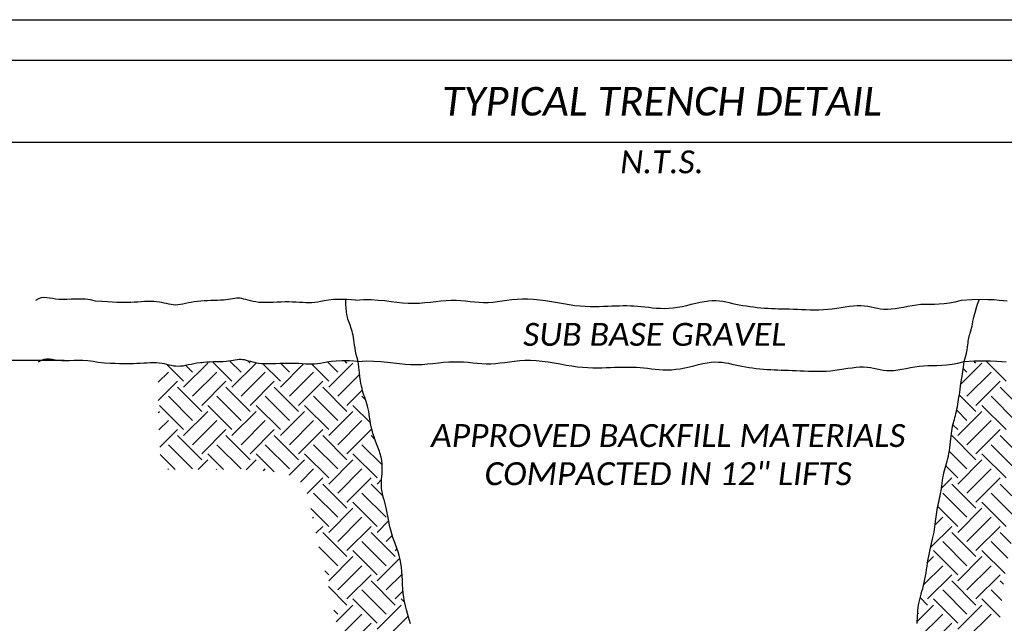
# Model space of a CAD drawing. Header units: feet. Extents: x 100 to 230, y 0 to 21.
# Tile 14 of 31: x 103.69 to 109.72, y 17.31 to 21. Entities that reach past the tile are written whole.
import ezdxf
from ezdxf.enums import TextEntityAlignment as Align

# ---------------------------------------------------------------- set-up
doc = ezdxf.new("R2010")
doc.units = ezdxf.units.FT
doc.header["$MEASUREMENT"] = 0
doc.layers.add('0_View_Frame_Border', color=7, linetype='Continuous', plot=False)
for name, color, linetype in [('PF_P_Text', 7, 'Continuous'), ('SC_Shading1', 253, 'Continuous'), ('SH_Text', 7, 'Continuous')]:
    doc.layers.add(name, color=color, linetype=linetype)
doc.styles.add('Slanted-Normal', font='calibrii.ttf', dxfattribs={"height": 0.14})
doc.dimstyles.new('Dec-1  Slanted', dxfattribs={"dimtxt": 0.14, "dimasz": 0.125, "dimexe": 0.07, "dimexo": 0.07, "dimgap": 0.07, "dimtad": 1, "dimdec": 1, "dimzin": 3, "dimdsep": 46, "dimtxsty": 'Slanted-Normal', "dimblk": 'Dim1', "dimcen": 0, "dimclrd": 95, "dimclre": 95, "dimclrt": 7, "dimadec": 1, "dimazin": 3, "dimtfac": 1, "dimtdec": 1, "dimtix": 1, "dimtofl": 0, "dimtmove": 1, "dimatfit": 3, "dimldrblk": 'Dim1', "dimfxl": 1, "dimtolj": 1, "dimtzin": 0, "dimlwd": -1, "dimlwe": -1, "dimarcsym": 0})

# ---------------------------------------------------------------- blocks, each defined once
blk = doc.blocks.new('*X837')
at = {"color": 0}
for p, q in [((1.4916, 6.4965), (1.3998, 6.5883)), ((1.4916, 6.4634), (1.6241, 6.596)), ((1.5413, 6.5463), (1.5049, 6.5827)), ((1.591, 6.596), (1.5888, 6.5982)), ((1.7567, 6.4965), (1.6515, 6.6017)), ((1.8064, 6.5463), (1.7457, 6.607)), ((1.7567, 6.4634), (1.8893, 6.596)), ((1.8562, 6.596), (1.8438, 6.6084)), ((2.0219, 6.4965), (1.9268, 6.5916)), ((2.0219, 6.4634), (2.1496, 6.5911)), ((2.0716, 6.5463), (2.0248, 6.593)), ((2.287, 6.4965), (2.1943, 6.5893)), ((2.3368, 6.5463), (2.2815, 6.6015)), ((2.287, 6.4634), (2.4196, 6.596)), ((2.3865, 6.596), (2.3746, 6.6079)), ((2.4483, 6.6004), (2.4438, 6.6049)), ((5.7513, 6.4805), (5.8668, 6.596)), ((5.8336, 6.596), (5.8221, 6.6075)), ((5.9994, 6.4965), (5.8871, 6.6088)), ((1.3528, 6.4904), (1.4087, 6.5463)), ((1.5413, 6.4137), (1.6739, 6.5463)), ((1.8064, 6.4137), (1.939, 6.5463)), ((2.0716, 6.4137), (2.2042, 6.5463)), ((2.3368, 6.4137), (2.4563, 6.5332)), ((5.7839, 6.5463), (5.764, 6.5662)), ((5.7839, 6.4137), (5.9165, 6.5463)), ((1.353, 6.3912), (1.4584, 6.4965)), ((1.591, 6.364), (1.7236, 6.4965)), ((1.8562, 6.364), (1.9887, 6.4965)), ((2.1213, 6.364), (2.2539, 6.4965)), ((5.8336, 6.364), (5.9662, 6.4965)), ((1.591, 6.3308), (1.4584, 6.4634)), ((1.8562, 6.3308), (1.7236, 6.4634)), ((2.1213, 6.3308), (1.9887, 6.4634)), ((2.3865, 6.3308), (2.2539, 6.4634)), ((2.3865, 6.364), (2.4713, 6.4487)), ((5.8336, 6.3308), (5.7426, 6.4219)), ((6.0988, 6.3308), (5.9662, 6.4634)), ((1.5413, 6.2811), (1.4087, 6.4137)), ((1.8064, 6.2811), (1.6739, 6.4137)), ((2.0716, 6.2811), (1.939, 6.4137)), ((2.3368, 6.2811), (2.2042, 6.4137)), ((2.4891, 6.3939), (2.4693, 6.4137)), ((6.0491, 6.2811), (5.9165, 6.4137)), ((1.3532, 6.325), (1.359, 6.3308)), ((1.4916, 6.2314), (1.359, 6.364)), ((1.4916, 6.1982), (1.6241, 6.3308)), ((1.7567, 6.2314), (1.6241, 6.364)), ((1.7567, 6.1982), (1.8893, 6.3308)), ((2.0219, 6.2314), (1.8893, 6.364)), ((2.0219, 6.1982), (2.1545, 6.3308)), ((2.287, 6.2314), (2.1545, 6.364)), ((2.287, 6.1982), (2.4196, 6.3308)), ((2.5161, 6.2675), (2.4196, 6.364)), ((5.7839, 6.2811), (5.728, 6.337)), ((5.7342, 6.1982), (5.8668, 6.3308)), ((5.9994, 6.2314), (5.8668, 6.364)), ((1.3568, 6.2292), (1.4087, 6.2811)), ((1.5413, 6.1485), (1.6739, 6.2811)), ((1.8064, 6.1485), (1.939, 6.2811)), ((2.0716, 6.1485), (2.2042, 6.2811)), ((2.3368, 6.1485), (2.4693, 6.2811)), ((5.7839, 6.1485), (5.9165, 6.2811)), ((1.3617, 6.1347), (1.4584, 6.2314)), ((1.591, 6.0988), (1.7236, 6.2314)), ((1.8562, 6.0988), (1.9887, 6.2314)), ((2.1213, 6.0988), (2.2539, 6.2314)), ((2.3865, 6.0988), (2.5191, 6.2314)), ((5.7342, 6.2314), (5.7078, 6.2578)), ((5.8336, 6.0988), (5.9662, 6.2314)), ((1.591, 6.0657), (1.4584, 6.1982)), ((1.8562, 6.0657), (1.7236, 6.1982)), ((2.1213, 6.0657), (1.9887, 6.1982)), ((2.3865, 6.0657), (2.2539, 6.1982)), ((2.5404, 6.1769), (2.5191, 6.1982)), ((5.8336, 6.0657), (5.701, 6.1982)), ((6.0988, 6.0657), (5.9662, 6.1982)), ((1.5413, 6.0159), (1.4087, 6.1485)), ((1.7095, 6.0134), (1.6241, 6.0988)), ((1.8064, 6.0159), (1.6739, 6.1485)), ((1.9884, 5.9997), (1.8893, 6.0988)), ((2.0716, 6.0159), (1.939, 6.1485)), ((2.287, 5.9662), (2.1545, 6.0988)), ((2.3368, 6.0159), (2.2042, 6.1485)), ((2.5522, 5.9662), (2.4196, 6.0988)), ((2.5797, 6.0382), (2.4693, 6.1485)), ((5.7839, 6.0159), (5.6874, 6.1125)), ((5.9994, 5.9662), (5.8668, 6.0988)), ((6.0491, 6.0159), (5.9165, 6.1485)), ((1.4454, 6.0124), (1.3638, 6.094)), ((1.5719, 6.0134), (1.6241, 6.0657)), ((1.8347, 6.0111), (1.8893, 6.0657)), ((2.0702, 5.9814), (2.1545, 6.0657)), ((2.287, 5.9331), (2.4196, 6.0657)), ((5.7342, 5.9331), (5.8668, 6.0657)), ((1.4046, 6.0118), (1.4087, 6.0159)), ((1.6715, 6.0136), (1.6739, 6.0159)), ((1.9291, 6.0061), (1.939, 6.0159)), ((2.1321, 5.9439), (2.2042, 6.0159)), ((2.3368, 5.8833), (2.4693, 6.0159)), ((5.7342, 5.9662), (5.6681, 6.0323)), ((5.7839, 5.8833), (5.9165, 6.0159)), ((2.1685, 5.8808), (2.2539, 5.9662)), ((2.3865, 5.8336), (2.5191, 5.9662)), ((2.5522, 5.9331), (2.5765, 5.9574)), ((5.6444, 5.9096), (5.701, 5.9662)), ((5.8336, 5.8336), (5.9662, 5.9662)), ((2.3368, 5.7508), (2.2042, 5.8833)), ((2.3865, 5.8005), (2.2539, 5.9331)), ((2.6019, 5.7508), (2.4693, 5.8833)), ((2.5847, 5.8674), (2.5191, 5.9331)), ((5.7839, 5.7508), (5.6513, 5.8833)), ((5.8336, 5.8005), (5.701, 5.9331)), ((6.0491, 5.7508), (5.9165, 5.8833)), ((6.0938, 5.8055), (5.9662, 5.9331)), ((2.5522, 5.701), (2.4196, 5.8336)), ((5.9994, 5.701), (5.8668, 5.8336)), ((2.287, 5.701), (2.1884, 5.7997)), ((2.287, 5.6679), (2.4196, 5.8005)), ((5.7342, 5.701), (5.6246, 5.8107)), ((5.7342, 5.6679), (5.8668, 5.8005)), ((2.199, 5.7456), (2.2042, 5.7508)), ((2.3368, 5.6182), (2.4693, 5.7508)), ((2.5522, 5.6679), (2.6153, 5.731)), ((5.6105, 5.71), (5.6513, 5.7508)), ((5.7839, 5.6182), (5.9165, 5.7508)), ((2.2164, 5.6635), (2.2539, 5.701)), ((2.3865, 5.5353), (2.2539, 5.6679)), ((2.3865, 5.5685), (2.5191, 5.701)), ((2.6517, 5.5353), (2.5191, 5.6679)), ((5.5852, 5.5852), (5.701, 5.701)), ((5.8336, 5.5353), (5.701, 5.6679)), ((5.8336, 5.5685), (5.9662, 5.701)), ((6.0261, 5.608), (5.9662, 5.6679)), ((2.6019, 5.4856), (2.4693, 5.6182)), ((2.6019, 5.6182), (2.6353, 5.6516)), ((5.7839, 5.4856), (5.6513, 5.6182)), ((6.0079, 5.5268), (5.9165, 5.6182)), ((2.3368, 5.4856), (2.2337, 5.5886)), ((2.5522, 5.4359), (2.4196, 5.5685)), ((2.6517, 5.5685), (2.6613, 5.5781)), ((5.7342, 5.4359), (5.6016, 5.5685)), ((5.9932, 5.442), (5.8668, 5.5685)), ((2.287, 5.4027), (2.4196, 5.5353)), ((2.5522, 5.4027), (2.6768, 5.5273)), ((5.5685, 5.5022), (5.6016, 5.5353)), ((5.7342, 5.4027), (5.8668, 5.5353)), ((2.287, 5.4359), (2.2651, 5.4578)), ((2.3368, 5.353), (2.4693, 5.4856)), ((5.5475, 5.3817), (5.6513, 5.4856)), ((5.7839, 5.353), (5.9165, 5.4856)), ((2.3865, 5.3033), (2.5191, 5.4359)), ((2.6517, 5.2702), (2.5191, 5.4027)), ((2.6019, 5.353), (2.6889, 5.44)), ((5.5685, 5.3033), (5.701, 5.4359)), ((5.8336, 5.2702), (5.701, 5.4027)), ((5.8336, 5.3033), (5.9662, 5.4359)), ((5.9853, 5.3837), (5.9662, 5.4027)), ((2.3865, 5.2702), (2.2857, 5.3709)), ((2.6019, 5.2204), (2.4693, 5.353)), ((2.6517, 5.3033), (2.6939, 5.3455)), ((5.7839, 5.2204), (5.6513, 5.353)), ((5.9753, 5.2942), (5.9165, 5.353)), ((2.5522, 5.1707), (2.4196, 5.3033)), ((2.7026, 5.2855), (2.6848, 5.3033)), ((5.5685, 5.2702), (5.5281, 5.3105)), ((5.7342, 5.1707), (5.6016, 5.3033)), ((5.9672, 5.2028), (5.8668, 5.3033)), ((2.3368, 5.2204), (2.3145, 5.2427)), ((2.3277, 5.1783), (2.4196, 5.2702)), ((2.5522, 5.1376), (2.6848, 5.2702)), ((5.5116, 5.1801), (5.6016, 5.2702)), ((5.7342, 5.1376), (5.8668, 5.2702)), ((2.343, 5.094), (2.4693, 5.2204)), ((2.6019, 5.0879), (2.7232, 5.2091)), ((5.5187, 5.2204), (5.5143, 5.2249)), ((5.5187, 5.0879), (5.6513, 5.2204)), ((5.7839, 5.0879), (5.9165, 5.2204)), ((2.3865, 5.0381), (2.5191, 5.1707)), ((5.5685, 5.0381), (5.701, 5.1707))]:
    blk.add_line(p, q, dxfattribs=at)
blk = doc.blocks.new('Dim1')
h = blk.add_hatch(color=4)
h.dxf.hatch_style = 1
h.paths.add_polyline_path([(0, 0), (-1, -0.2), (-1, 0.2)])
at = {"color": 4}
blk.add_lwpolyline([(0, 0), (-1, -0.2), (-1, 0.2), (0, 0)], dxfattribs=at)
blk = doc.blocks.new('*D890')
at = {"layer": 'Defpoints', "color": 0, "transparency": 16777216}
for p in [(104.0364, 18.9141), (103.5916, 14.7996), (106.743, 14.7996)]:
    blk.add_point(p, dxfattribs=at)
at = {"layer": 'PF_P_Text', "color": 95, "linetype": 'Continuous', "transparency": 16777216}
for p, q in [((103.9664, 18.9141), (103.5216, 18.9141)), ((103.5916, 18.7891), (103.5916, 14.9246)), ((106.673, 14.7996), (103.5216, 14.7996))]:
    blk.add_line(p, q, dxfattribs=at)
at = {"layer": 'PF_P_Text', "color": 95, "transparency": 16777216, "xscale": 0.125, "yscale": 0.125, "zscale": 0.125}
for p, rotation in [((103.5916, 18.9141), 90), ((103.5916, 14.7996), 270)]:
    blk.add_blockref('Dim1', p, dxfattribs=dict(at, rotation=rotation))
at = {"layer": 'PF_P_Text', "color": 7, "transparency": 16777216, "insert": (103.4499, 16.8568), "char_height": 0.14, "attachment_point": 5, "rotation": 90, "style": 'Slanted-Normal'}
blk.add_mtext('\\A1;COMPACT IN 12" LIFTS', dxfattribs=at)
blk = doc.blocks.new('*D892')
at = {"layer": 'Defpoints', "color": 0, "transparency": 16777216}
for p in [(110.8866, 19.2808), (109.115, 16.3136), (111.2938, 16.3136)]:
    blk.add_point(p, dxfattribs=at)
at = {"layer": 'PF_P_Text', "color": 95, "linetype": 'Continuous', "transparency": 16777216}
for p, q in [((110.9566, 19.2808), (111.3638, 19.2808)), ((111.2938, 19.1558), (111.2938, 16.4386)), ((109.185, 16.3136), (111.3638, 16.3136))]:
    blk.add_line(p, q, dxfattribs=at)
at = {"layer": 'PF_P_Text', "color": 95, "transparency": 16777216, "xscale": 0.125, "yscale": 0.125, "zscale": 0.125}
for p, rotation in [((111.2938, 19.2808), 90), ((111.2938, 16.3136), 270)]:
    blk.add_blockref('Dim1', p, dxfattribs=dict(at, rotation=rotation))
at = {"layer": 'PF_P_Text', "color": 7, "transparency": 16777216, "insert": (110.9181, 17.5861), "char_height": 0.14, "width": 0.600727, "attachment_point": 5, "rotation": 90, "style": 'Slanted-Normal'}
blk.add_mtext('\\A1;5\'-0" MIN. COVER', dxfattribs=at)

msp = doc.modelspace()

# ---------------------------------------------------------------- linework, layer by layer
at = {"layer": '0_View_Frame_Border'}
msp.add_lwpolyline([(100, 21), (130.5, 21), (130.5, 0), (100, 0)], close=True, dxfattribs=at)
at = {"layer": 'SH_Text'}
msp.add_line((102.9222, 20.25), (112.3278, 20.25), dxfattribs=at)
msp.add_lwpolyline([(102.9222, 20.75), (102.9222, 12.7276), (112.3278, 12.7276), (112.3278, 20.75)], close=True, dxfattribs=at)
for points in [[(104.1594, 19.2773), (104.1272, 19.2846), (104.0959, 19.2887), (104.0656, 19.2904), (104.0365, 19.2904), (104.0089, 19.2894), (103.9827, 19.2882), (103.9581, 19.2874), (103.9354, 19.2878), (103.9145, 19.2899), (103.8951, 19.2929), (103.877, 19.2961), (103.8597, 19.2984), (103.8429, 19.2989), (103.8262, 19.2968), (103.8093, 19.291), (103.7917, 19.2806)], [(105.7492, 19.2842), (105.6974, 19.2873), (105.6519, 19.288), (105.6146, 19.2866), (105.5841, 19.2837), (105.5589, 19.28), (105.5376, 19.2759), (105.5188, 19.2721), (105.501, 19.2691), (105.4831, 19.2675), (105.4648, 19.267), (105.446, 19.2673), (105.4265, 19.2683), (105.4065, 19.2696), (105.3857, 19.271), (105.3642, 19.2721), (105.3418, 19.2726), (105.3185, 19.2725), (105.2946, 19.2719), (105.2705, 19.2709), (105.2465, 19.2699), (105.2229, 19.269), (105.2001, 19.2686), (105.1784, 19.2689), (105.1581, 19.2701), (105.1396, 19.2724), (105.1226, 19.2755), (105.1071, 19.2792), (105.0927, 19.2831), (105.0794, 19.2869), (105.0668, 19.2904), (105.0549, 19.2932), (105.0435, 19.2951), (105.0322, 19.2957), (105.021, 19.2952), (105.0096, 19.294), (104.9977, 19.2922), (104.9851, 19.29), (104.9717, 19.2877), (104.9571, 19.2856), (104.9411, 19.2839), (104.9236, 19.2827), (104.9049, 19.282), (104.8851, 19.2815), (104.8647, 19.281), (104.8439, 19.2804), (104.8231, 19.2796), (104.8025, 19.2782), (104.7824, 19.2762), (104.7632, 19.2733), (104.7448, 19.2699), (104.7271, 19.2662), (104.7102, 19.2625), (104.6939, 19.2592), (104.6783, 19.2564), (104.6633, 19.2545), (104.6488, 19.2538), (104.6348, 19.2545), (104.621, 19.2564), (104.6073, 19.2591), (104.5935, 19.2623), (104.5794, 19.2657), (104.5647, 19.2691), (104.5492, 19.272), (104.5328, 19.2742), (104.5153, 19.2754), (104.4968, 19.2757), (104.4775, 19.2754), (104.4575, 19.2745), (104.4372, 19.2733), (104.4166, 19.272), (104.3959, 19.2708), (104.3753, 19.2697), (104.3549, 19.2691), (104.3341, 19.2689), (104.3121, 19.2691), (104.2882, 19.2698), (104.2618, 19.2709), (104.232, 19.2725), (104.1981, 19.2747), (104.1594, 19.2773)], [(105.7655, 18.9084), (105.7596, 18.9306), (105.7547, 18.9517), (105.7506, 18.9718), (105.7473, 18.9908), (105.7444, 19.0086), (105.7419, 19.0254), (105.7395, 19.0411), (105.7371, 19.0557), (105.7345, 19.0692), (105.7316, 19.0818), (105.7286, 19.0935), (105.7254, 19.1046), (105.722, 19.1153), (105.7185, 19.1256), (105.7149, 19.1358), (105.7111, 19.146), (105.7073, 19.1565), (105.7035, 19.1677), (105.6999, 19.1804), (105.6966, 19.1952), (105.6938, 19.2126), (105.6916, 19.2334), (105.6902, 19.2581), (105.6897, 19.2874)], [(105.7492, 19.2842), (105.7995, 19.287), (105.8458, 19.2869), (105.8888, 19.2845), (105.929, 19.2807), (105.967, 19.276), (106.0032, 19.2714), (106.0382, 19.2675), (106.0726, 19.2651), (106.1067, 19.2647), (106.1407, 19.2661), (106.1744, 19.2686), (106.2077, 19.272), (106.2404, 19.2755), (106.2727, 19.2789), (106.3042, 19.2815), (106.335, 19.2829), (106.3649, 19.2827), (106.3941, 19.2812), (106.4227, 19.2789), (106.4509, 19.2762), (106.4787, 19.2735), (106.5064, 19.2713), (106.534, 19.2701), (106.5617, 19.2702), (106.5897, 19.2719), (106.6181, 19.275), (106.647, 19.2788), (106.6765, 19.2829), (106.7069, 19.2867), (106.7383, 19.2899), (106.7708, 19.2917), (106.8045, 19.2919), (106.8396, 19.2899), (106.8756, 19.2861), (106.9124, 19.281), (106.9493, 19.275), (106.9862, 19.2687), (107.0226, 19.2624), (107.0581, 19.2566), (107.0923, 19.2519), (107.125, 19.2485), (107.1562, 19.2464), (107.1859, 19.2454), (107.2144, 19.2452), (107.2417, 19.2456), (107.2679, 19.2464), (107.2932, 19.2475), (107.3177, 19.2485), (107.3414, 19.2493), (107.3646, 19.2498), (107.3873, 19.25), (107.4097, 19.2499), (107.4319, 19.2494), (107.454, 19.2484), (107.4762, 19.247), (107.4986, 19.2451), (107.5213, 19.2427), (107.5443, 19.2401), (107.5678, 19.2375), (107.5918, 19.2352), (107.6163, 19.2337), (107.6414, 19.2331), (107.6672, 19.2338), (107.6937, 19.236), (107.721, 19.24), (107.7487, 19.2454), (107.7767, 19.2517), (107.8046, 19.2584), (107.8321, 19.265), (107.859, 19.2711), (107.885, 19.2761), (107.9098, 19.2795), (107.9332, 19.281), (107.9554, 19.2809), (107.9766, 19.2792), (107.9971, 19.2764), (108.0172, 19.2728), (108.0371, 19.2685), (108.0571, 19.264), (108.0775, 19.2596), (108.0984, 19.2554), (108.1199, 19.2515), (108.1417, 19.2479), (108.1638, 19.2447), (108.1861, 19.2418), (108.2084, 19.2393), (108.2307, 19.2372), (108.2527, 19.2355), (108.2745, 19.2341), (108.2961, 19.233), (108.3177, 19.2322), (108.3394, 19.2315), (108.3614, 19.2309), (108.3838, 19.2303), (108.4067, 19.2296), (108.4304, 19.2288), (108.4549, 19.2277), (108.4802, 19.2266), (108.506, 19.2256), (108.5324, 19.2248), (108.5592, 19.2245), (108.5862, 19.2247), (108.6134, 19.2258), (108.6406, 19.2277), (108.6677, 19.2307), (108.6947, 19.2344), (108.7212, 19.2384), (108.7472, 19.2425), (108.7726, 19.2461), (108.7971, 19.249), (108.8207, 19.2508), (108.8431, 19.251), (108.8644, 19.2495), (108.8848, 19.2467), (108.9046, 19.2429), (108.9241, 19.2388), (108.9436, 19.2348), (108.9635, 19.2314), (108.9841, 19.2292), (109.0057, 19.2285), (109.0285, 19.2298), (109.0525, 19.2328), (109.0775, 19.2369), (109.1032, 19.2417), (109.1295, 19.2467), (109.1562, 19.2515), (109.1831, 19.2555), (109.2101, 19.2582), (109.237, 19.2595), (109.2642, 19.2599), (109.2922, 19.26), (109.3214, 19.2607), (109.3522, 19.2627), (109.3852, 19.2668), (109.4207, 19.2736), (109.4593, 19.284)], [(109.4593, 19.284), (109.5224, 19.2876), (109.5756, 19.2889), (109.6203, 19.2884), (109.6575, 19.2867), (109.6887, 19.2842), (109.7149, 19.2816), (109.7374, 19.2794)], [(109.4756, 18.9082), (109.4831, 18.936), (109.4887, 18.9595), (109.4927, 18.9792), (109.4955, 18.9958), (109.4974, 19.0098), (109.4988, 19.0218), (109.5, 19.0324), (109.5013, 19.0422), (109.5032, 19.0517), (109.5054, 19.0611), (109.5081, 19.0706), (109.5109, 19.0803), (109.514, 19.0904), (109.517, 19.1011), (109.5201, 19.1124), (109.523, 19.1245), (109.5258, 19.1376), (109.5287, 19.1521), (109.5321, 19.1684), (109.5363, 19.1867), (109.5416, 19.2076), (109.5485, 19.2313), (109.5571, 19.2582), (109.5679, 19.2887)], [(104.1757, 18.9015), (104.1435, 18.9088), (104.1121, 18.913), (104.0819, 18.9147), (104.0528, 18.9147), (104.0251, 18.9137), (103.999, 18.9124), (103.9744, 18.9116), (103.9517, 18.912), (103.9307, 18.9141), (103.9114, 18.9172), (103.8933, 18.9203), (103.876, 18.9226), (103.8592, 18.9232), (103.8425, 18.921), (103.8255, 18.9152), (103.808, 18.9049)], [(104.5655, 18.8962), (104.5491, 18.8984), (104.5316, 18.8996), (104.5131, 18.8999), (104.4938, 18.8996), (104.4738, 18.8987), (104.4535, 18.8976), (104.4328, 18.8963), (104.4121, 18.895), (104.3916, 18.894), (104.3712, 18.8933), (104.3504, 18.8931), (104.3284, 18.8933), (104.3045, 18.894), (104.2781, 18.8952), (104.2483, 18.8968), (104.2144, 18.8989), (104.1757, 18.9015)], [(105.7655, 18.9084), (105.7136, 18.9115), (105.6682, 18.9122), (105.6309, 18.9108), (105.6004, 18.908), (105.5752, 18.9042), (105.5539, 18.9001), (105.535, 18.8963), (105.5173, 18.8934), (105.4994, 18.8917), (105.4811, 18.8912), (105.4622, 18.8916), (105.4428, 18.8926), (105.4228, 18.8938), (105.402, 18.8952), (105.3805, 18.8963), (105.358, 18.8969), (105.3348, 18.8968), (105.3109, 18.8961), (105.2868, 18.8951), (105.2628, 18.8941), (105.2392, 18.8933), (105.2164, 18.8929), (105.1947, 18.8931), (105.1744, 18.8943), (105.1559, 18.8966), (105.1389, 18.8997), (105.1233, 18.9034), (105.109, 18.9073), (105.0956, 18.9112), (105.0831, 18.9147), (105.0712, 18.9175), (105.0598, 18.9193), (105.0485, 18.9199), (105.0373, 18.9195), (105.0259, 18.9182), (105.014, 18.9164), (105.0014, 18.9142), (104.9879, 18.912), (104.9733, 18.9099), (104.9574, 18.9081), (104.9399, 18.9069), (104.9211, 18.9062), (104.9014, 18.9057), (104.881, 18.9052), (104.8602, 18.9047), (104.8394, 18.9038), (104.8188, 18.9024), (104.7987, 18.9004), (104.7795, 18.8976), (104.7611, 18.8941), (104.7434, 18.8904), (104.7265, 18.8868), (104.7102, 18.8834), (104.6946, 18.8806), (104.6796, 18.8787), (104.6651, 18.8781), (104.651, 18.8787), (104.6373, 18.8806), (104.6236, 18.8833), (104.6098, 18.8865), (104.5957, 18.89), (104.581, 18.8933), (104.5655, 18.8962)], [(105.7655, 18.9084), (105.8157, 18.9113), (105.8621, 18.9111), (105.9051, 18.9088), (105.9453, 18.9049), (105.9832, 18.9003), (106.0195, 18.8956), (106.0545, 18.8918), (106.0889, 18.8893), (106.123, 18.889), (106.157, 18.8903), (106.1907, 18.8929), (106.2239, 18.8962), (106.2567, 18.8998), (106.2889, 18.9031), (106.3205, 18.9057), (106.3512, 18.9071), (106.3812, 18.9069), (106.4104, 18.9054), (106.439, 18.9031), (106.4671, 18.9004), (106.495, 18.8978), (106.5227, 18.8956), (106.5503, 18.8943), (106.578, 18.8944), (106.606, 18.8962), (106.6344, 18.8992), (106.6632, 18.903), (106.6928, 18.9071), (106.7232, 18.911), (106.7546, 18.9141), (106.787, 18.916), (106.8208, 18.9161), (106.8558, 18.9141), (106.8919, 18.9103), (106.9286, 18.9052), (106.9656, 18.8993), (107.0025, 18.8929), (107.0389, 18.8866), (107.0744, 18.8809), (107.1086, 18.8761), (107.1413, 18.8728), (107.1725, 18.8707), (107.2022, 18.8696), (107.2307, 18.8694), (107.258, 18.8698), (107.2842, 18.8707), (107.3095, 18.8717), (107.334, 18.8727), (107.3577, 18.8735), (107.3809, 18.874), (107.4036, 18.8743), (107.426, 18.8741), (107.4482, 18.8736), (107.4703, 18.8727), (107.4925, 18.8713), (107.5149, 18.8694), (107.5375, 18.867), (107.5606, 18.8643), (107.5841, 18.8617), (107.608, 18.8595), (107.6325, 18.8579), (107.6577, 18.8573), (107.6835, 18.858), (107.71, 18.8603), (107.7372, 18.8643), (107.765, 18.8696), (107.793, 18.8759), (107.8208, 18.8826), (107.8484, 18.8892), (107.8753, 18.8953), (107.9013, 18.9003), (107.9261, 18.9037), (107.9495, 18.9053), (107.9716, 18.9051), (107.9928, 18.9034), (108.0134, 18.9007), (108.0334, 18.897), (108.0534, 18.8928), (108.0734, 18.8883), (108.0937, 18.8838), (108.1147, 18.8796), (108.1361, 18.8757), (108.158, 18.8721), (108.1801, 18.8689), (108.2024, 18.8661), (108.2247, 18.8636), (108.2469, 18.8615), (108.269, 18.8597), (108.2908, 18.8583), (108.3124, 18.8573), (108.3339, 18.8564), (108.3557, 18.8558), (108.3776, 18.8552), (108.4, 18.8545), (108.423, 18.8539), (108.4467, 18.853), (108.4712, 18.852), (108.4964, 18.8508), (108.5223, 18.8498), (108.5487, 18.849), (108.5754, 18.8487), (108.6025, 18.849), (108.6297, 18.85), (108.6569, 18.852), (108.684, 18.8549), (108.7109, 18.8586), (108.7375, 18.8627), (108.7635, 18.8667), (108.7888, 18.8704), (108.8134, 18.8733), (108.8369, 18.875), (108.8594, 18.8753), (108.8807, 18.8738), (108.9011, 18.8709), (108.9209, 18.8672), (108.9404, 18.8631), (108.9599, 18.8591), (108.9798, 18.8557), (109.0004, 18.8534), (109.022, 18.8528), (109.0448, 18.8541), (109.0688, 18.857), (109.0937, 18.8611), (109.1195, 18.8659), (109.1458, 18.8709), (109.1725, 18.8757), (109.1994, 18.8797), (109.2264, 18.8825), (109.2533, 18.8838), (109.2805, 18.8841), (109.3085, 18.8843), (109.3377, 18.885), (109.3685, 18.887), (109.4015, 18.891), (109.437, 18.8978), (109.4756, 18.9082)], [(106.0865, 17.3026), (106.0811, 17.3225), (106.0749, 17.3437), (106.0682, 17.3659), (106.0614, 17.3892), (106.055, 17.4134), (106.0492, 17.4384), (106.0446, 17.464), (106.0413, 17.4901), (106.0391, 17.5165), (106.0376, 17.5432), (106.0365, 17.5699), (106.0354, 17.5964), (106.0339, 17.6225), (106.0316, 17.6482), (106.0281, 17.6731), (106.0232, 17.6973), (106.0171, 17.7207), (106.0101, 17.7435), (106.0025, 17.7659), (105.9945, 17.7879), (105.9866, 17.8097), (105.9789, 17.8315), (105.9719, 17.8533), (105.9657, 17.8752), (105.9602, 17.8972), (105.9554, 17.919), (105.951, 17.9405), (105.9469, 17.9616), (105.943, 17.982), (105.9391, 18.0017), (105.935, 18.0204), (105.9307, 18.0381), (105.9263, 18.0549), (105.9219, 18.071), (105.9179, 18.0868), (105.9143, 18.1023), (105.9113, 18.1179), (105.9092, 18.1338), (105.9082, 18.1502), (105.9083, 18.1673), (105.9092, 18.1851), (105.9105, 18.2034), (105.9119, 18.2223), (105.913, 18.2416), (105.9133, 18.2614), (105.9125, 18.2814), (105.9102, 18.3017), (105.9061, 18.3222), (105.9005, 18.3428), (105.8937, 18.3636), (105.8862, 18.3844), (105.8784, 18.4052), (105.8705, 18.426), (105.8631, 18.4468), (105.8564, 18.4675), (105.8508, 18.4881), (105.8462, 18.5084), (105.8423, 18.5284), (105.839, 18.5479), (105.836, 18.5668), (105.8332, 18.585), (105.8303, 18.6024), (105.827, 18.6189), (105.8234, 18.6344), (105.8193, 18.649), (105.815, 18.6629), (105.8105, 18.6764), (105.8059, 18.6894), (105.8015, 18.7023), (105.7972, 18.7153), (105.7932, 18.7284), (105.7896, 18.742), (105.7862, 18.7568), (105.7831, 18.7733), (105.78, 18.7925), (105.7767, 18.815), (105.7733, 18.8415), (105.7696, 18.8728), (105.7655, 18.9084)], [(109.1862, 17.3042), (109.1874, 17.3197), (109.1884, 17.3357), (109.1893, 17.3519), (109.1903, 17.3685), (109.1916, 17.3851), (109.1933, 17.4019), (109.1957, 17.4186), (109.1989, 17.4351), (109.2027, 17.4517), (109.207, 17.4683), (109.2117, 17.4851), (109.2166, 17.5022), (109.2214, 17.5197), (109.2261, 17.5376), (109.2305, 17.5562), (109.2344, 17.5754), (109.238, 17.5951), (109.2413, 17.6153), (109.2444, 17.6358), (109.2476, 17.6564), (109.2508, 17.677), (109.2542, 17.6975), (109.2579, 17.7177), (109.2619, 17.7375), (109.2663, 17.7569), (109.2708, 17.7758), (109.2754, 17.7944), (109.2798, 17.8125), (109.284, 17.8303), (109.2879, 17.8476), (109.2912, 17.8645), (109.294, 17.8809), (109.2962, 17.897), (109.2981, 17.9127), (109.2998, 17.928), (109.3014, 17.943), (109.3029, 17.9578), (109.3047, 17.9723), (109.3067, 17.9865), (109.3091, 18.0006), (109.3119, 18.0145), (109.3148, 18.0284), (109.318, 18.0424), (109.3212, 18.0565), (109.3244, 18.0709), (109.3275, 18.0855), (109.3304, 18.1006), (109.3331, 18.1161), (109.3355, 18.132), (109.3379, 18.1481), (109.3402, 18.1642), (109.3427, 18.1804), (109.3452, 18.1964), (109.348, 18.212), (109.3512, 18.2273), (109.3547, 18.242), (109.3585, 18.2564), (109.3625, 18.2706), (109.3665, 18.2848), (109.3706, 18.2992), (109.3745, 18.314), (109.3781, 18.3294), (109.3814, 18.3456), (109.3842, 18.3627), (109.3867, 18.3804), (109.3888, 18.3985), (109.3908, 18.4166), (109.3926, 18.4344), (109.3945, 18.4517), (109.3964, 18.4681), (109.3986, 18.4832), (109.4009, 18.497), (109.4035, 18.5095), (109.4063, 18.5211), (109.4093, 18.5322), (109.4123, 18.543), (109.4154, 18.5538), (109.4185, 18.5649), (109.4216, 18.5767), (109.4246, 18.5894), (109.4276, 18.6029), (109.4304, 18.617), (109.4332, 18.6315), (109.4358, 18.6463), (109.4383, 18.6611), (109.4407, 18.6759), (109.443, 18.6904), (109.4452, 18.7047), (109.4475, 18.7199), (109.4501, 18.7374), (109.4533, 18.7586), (109.4572, 18.785), (109.462, 18.8177), (109.4681, 18.8584), (109.4756, 18.9082)], [(109.4756, 18.9082), (109.5386, 18.9119), (109.5919, 18.9132), (109.6365, 18.9127), (109.6738, 18.9109), (109.7049, 18.9084), (109.7312, 18.9059)]]:
    msp.add_lwpolyline(points, dxfattribs=at)

# ---------------------------------------------------------------- block references
at = {"layer": 'SC_Shading1', "xscale": 1.116843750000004, "yscale": 1.116843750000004, "zscale": 1.116843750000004}
msp.add_blockref('*X837', (103.0316, 11.532), dxfattribs=at)

# ---------------------------------------------------------------- texts
at = {"layer": 'PF_P_Text', "style": 'Slanted-Normal'}
msp.add_text('N.T.S.', height=0.14, dxfattribs=at).set_placement((107.625, 20.13), align=Align.MIDDLE_CENTER)
for s, insert, char_height, width, attachment_point in [('TYPICAL TRENCH DETAIL', (107.625, 20.5), 0.175, 6.1875, 5), ('SUB BASE GRAVEL', (107.581, 19.1442), 0.14, 2.96645, 2), ('APPROVED BACKFILL MATERIALS COMPACTED IN 12" LIFTS', (107.6635, 18.525), 0.14, 3.310848, 2)]:
    msp.add_mtext(s, dxfattribs=dict(at, insert=insert, char_height=char_height, width=width, attachment_point=attachment_point))

# ---------------------------------------------------------------- dimensions: what is measured, and where the dimension line sits
at = {"layer": 'PF_P_Text'}
dim = msp.add_linear_dim(base=(111.2938, 16.3136), p1=(110.8866, 19.2808), p2=(109.115, 16.3136), angle=90, text='5\'-0" MIN. COVER', dimstyle='Dec-1  Slanted', override={"dimpost": "'", "dimtmove": 0}, dxfattribs=at)
dim.commit()
dim.dimension.update_dxf_attribs({"geometry": '*D892', "text_midpoint": (111.2938, 17.5861), "dimtype": 160})
dim = msp.add_linear_dim(base=(103.5916, 14.7996), p1=(104.0364, 18.9141), p2=(106.743, 14.7996), angle=90, text='COMPACT IN 12" LIFTS', dimstyle='Dec-1  Slanted', override={"dimpost": "'"}, dxfattribs=at)
dim.commit()
dim.dimension.update_dxf_attribs({"geometry": '*D890', "text_midpoint": (103.4499, 16.8568)})

doc.saveas('drawing.dxf')
